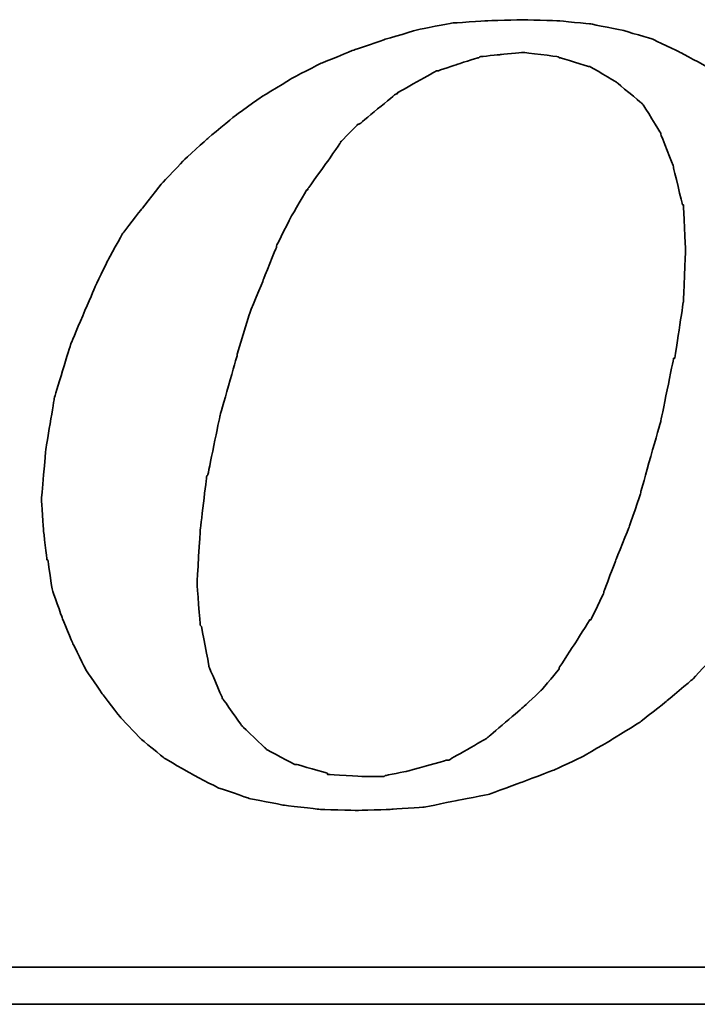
# Model space of a CAD drawing. Extents: x 903 to 1237, y 89 to 253.
# Tile 34 of 50: x 1136.91 to 1139.82, y 179.94 to 184.16. Entities that reach past the tile are written whole.
import ezdxf

# ---------------------------------------------------------------- set-up
doc = ezdxf.new("R2010")
doc.units = 0
doc.header["$MEASUREMENT"] = 0
doc.layers.add('DIM', color=4, linetype='CONTINUOUS')
doc.layers.add('layer 1', color=7, linetype='CONTINUOUS')

# ---------------------------------------------------------------- blocks, each defined once
blk = doc.blocks.new('TBI MOTION logo(完整正式版)')
at = {"layer": 'layer 1', "color": 22, "lineweight": 35}
for points, knots in [([(-11.34375, -6.98375), (-11.34375, -6.98375), (-10.91375, -7.43875), (-10.91375, -7.43875), (-10.91375, -7.43875), (-10.91375, -7.43875), (-10.38625, -7.87125), (-10.38625, -7.87125), (-10.38625, -7.87125), (-10.38625, -7.87125), (-9.81125, -8.20375), (-9.81125, -8.20375), (-9.81125, -8.20375), (-9.81125, -8.20375), (-9.21125, -8.51875), (-9.21125, -8.51875), (-9.21125, -8.51875), (-9.21125, -8.51875), (-8.51625, -8.75875), (-8.51625, -8.75875), (-8.51625, -8.75875), (-8.51625, -8.75875), (-7.77125, -8.90375), (-7.77125, -8.90375), (-7.77125, -8.90375), (-7.77125, -8.90375), (-6.97875, -8.99875), (-6.97875, -8.99875), (-6.97875, -8.99875), (-6.97875, -8.99875), (-6.14125, -9.02375), (-6.14125, -9.02375), (-6.14125, -9.02375), (-6.14125, -9.02375), (-5.37125, -8.99875), (-5.37125, -8.99875), (-5.37125, -8.99875), (-5.37125, -8.99875), (-4.65375, -8.94875), (-4.65375, -8.94875), (-4.65375, -8.94875), (-4.65375, -8.94875), (-3.93375, -8.80625), (-3.93375, -8.80625), (-3.93375, -8.80625), (-3.93375, -8.80625), (-3.21375, -8.66375), (-3.21375, -8.66375), (-3.21375, -8.66375), (-3.21375, -8.66375), (-2.49375, -8.39875), (-2.49375, -8.39875), (-2.49375, -8.39875), (-2.49375, -8.39875), (-1.79875, -8.13375), (-1.79875, -8.13375), (-1.79875, -8.13375), (-1.79875, -8.13375), (-1.17375, -7.84375), (-1.17375, -7.84375), (-1.17375, -7.84375), (-1.17375, -7.84375), (-0.52375, -7.46375), (-0.52375, -7.46375), (-0.52375, -7.46375), (-0.52375, -7.46375), (0.10124, -7.07875), (0.10124, -7.07875), (0.10124, -7.07875), (0.10124, -7.07875), (0.67625, -6.62375), (0.67625, -6.62375), (0.67625, -6.62375), (0.67625, -6.62375), (1.24874, -6.14375), (1.24874, -6.14375), (1.24874, -6.14375), (1.24874, -6.14375), (1.72874, -5.64125), (1.72874, -5.64125), (1.72874, -5.64125), (1.72874, -5.64125), (2.18624, -5.06375), (2.18624, -5.06375), (2.18624, -5.06375), (2.18624, -5.06375), (2.61625, -4.48874), (2.61625, -4.48874), (2.61625, -4.48874), (2.61625, -4.48874), (3.00125, -3.83874), (3.00125, -3.83874), (3.00125, -3.83874), (3.00125, -3.83874), (3.36124, -3.21374), (3.36124, -3.21374), (3.36124, -3.21374), (3.36124, -3.21374), (3.84374, -1.99125), (3.84374, -1.99125), (3.84374, -1.99125), (3.84374, -1.99125), (4.22625, -0.81875), (4.22625, -0.81875), (4.22625, -0.81875), (4.22625, -0.81875), (4.39125, 0.45624), (4.39125, 0.45624), (4.39125, 0.45624), (4.39125, 0.45624), (4.48874, 1.70124), (4.48874, 1.70124), (4.48874, 1.70124), (4.48874, 1.70124), (4.43874, 2.44625), (4.43874, 2.44625), (4.43874, 2.44625), (4.43874, 2.44625), (4.36874, 3.14125), (4.36874, 3.14125), (4.36874, 3.14125), (4.36874, 3.14125), (4.25125, 3.81125), (4.25125, 3.81125), (4.25125, 3.81125), (4.25125, 3.81125), (4.03124, 4.41125), (4.03124, 4.41125), (4.03124, 4.41125), (4.03124, 4.41125), (3.74374, 5.01125), (3.74374, 5.01125), (3.74374, 5.01125), (3.74374, 5.01125), (3.43124, 5.58875), (3.43124, 5.58875), (3.43124, 5.58875), (3.43124, 5.58875), (3.02625, 6.09125), (3.02625, 6.09125), (3.02625, 6.09125), (3.02625, 6.09125), (2.59374, 6.54875), (2.59374, 6.54875), (2.59374, 6.54875), (2.59374, 6.54875), (2.09124, 6.98125), (2.09124, 6.98125), (2.09124, 6.98125), (2.09124, 6.98125), (1.56124, 7.36625), (1.56124, 7.36625), (1.56124, 7.36625), (1.56124, 7.36625), (0.98624, 7.67625), (0.98624, 7.67625), (0.98624, 7.67625), (0.98624, 7.67625), (0.38624, 7.96375), (0.38624, 7.96375), (0.38624, 7.96375), (0.38624, 7.96375), (-0.25875, 8.15625), (-0.25875, 8.15625), (-0.25875, 8.15625), (-0.25875, 8.15625), (-0.98125, 8.30125), (-0.98125, 8.30125), (-0.98125, 8.30125), (-0.98125, 8.30125), (-1.70124, 8.37125), (-1.70124, 8.37125), (-1.70124, 8.37125), (-1.70124, 8.37125), (-2.49375, 8.39624), (-2.49375, 8.39624), (-2.49375, 8.39624), (-2.49375, 8.39624), (-3.28625, 8.37125), (-3.28625, 8.37125), (-3.28625, 8.37125), (-3.28625, 8.37125), (-4.05125, 8.32125), (-4.05125, 8.32125), (-4.05125, 8.32125), (-4.05125, 8.32125), (-4.77375, 8.18125), (-4.77375, 8.18125), (-4.77375, 8.18125), (-4.77375, 8.18125), (-5.51625, 7.96375), (-5.51625, 7.96375), (-5.51625, 7.96375), (-5.51625, 7.96375), (-6.21125, 7.72625), (-6.21125, 7.72625), (-6.21125, 7.72625), (-6.21125, 7.72625), (-6.92875, 7.43625), (-6.92875, 7.43625), (-6.92875, 7.43625), (-6.92875, 7.43625), (-7.57875, 7.10125), (-7.57875, 7.10125), (-7.57875, 7.10125), (-7.57875, 7.10125), (-8.24875, 6.69125), (-8.24875, 6.69125), (-8.24875, 6.69125), (-8.24875, 6.69125), (-8.84875, 6.26125), (-8.84875, 6.26125), (-8.84875, 6.26125), (-8.84875, 6.26125), (-9.42625, 5.78125), (-9.42625, 5.78125), (-9.42625, 5.78125), (-9.42625, 5.78125), (-9.95375, 5.30125), (-9.95375, 5.30125), (-9.95375, 5.30125), (-9.95375, 5.30125), (-10.43375, 4.79624), (-10.43375, 4.79624), (-10.43375, 4.79624), (-10.43375, 4.79624), (-10.88875, 4.22125), (-10.88875, 4.22125), (-10.88875, 4.22125), (-10.88875, 4.22125), (-11.29875, 3.69375), (-11.29875, 3.69375), (-11.29875, 3.69375), (-11.29875, 3.69375), (-11.63375, 3.09125), (-11.63375, 3.09125), (-11.63375, 3.09125), (-11.63375, 3.09125), (-11.91875, 2.49625), (-11.91875, 2.49625), (-11.91875, 2.49625), (-11.91875, 2.49625), (-12.44875, 1.24625), (-12.44875, 1.24625), (-12.44875, 1.24625), (-12.44875, 1.24625), (-12.80875, 0.06874), (-12.80875, 0.06874), (-12.80875, 0.06874), (-12.80875, 0.06874), (-12.99875, -1.07875), (-12.99875, -1.07875), (-12.99875, -1.07875), (-12.99875, -1.07875), (-13.09375, -2.18375), (-13.09375, -2.18375), (-13.09375, -2.18375), (-13.09375, -2.18375), (-13.04875, -2.85375), (-13.04875, -2.85375), (-13.04875, -2.85375), (-13.04875, -2.85375), (-12.97375, -3.50375), (-12.97375, -3.50375), (-12.97375, -3.50375), (-12.97375, -3.50375), (-12.95375, -3.50375), (-12.95375, -3.50375), (-12.95375, -3.50375), (-12.95375, -3.50375), (-12.85375, -4.17375), (-12.85375, -4.17375), (-12.85375, -4.17375), (-12.85375, -4.17375), (-12.63875, -4.77624), (-12.63875, -4.77624), (-12.63875, -4.77624), (-12.63875, -4.77624), (-12.39875, -5.35125), (-12.39875, -5.35125), (-12.39875, -5.35125), (-12.39875, -5.35125), (-12.11375, -5.92875), (-12.11375, -5.92875), (-12.11375, -5.92875), (-12.11375, -5.92875), (-11.75375, -6.45375), (-11.75375, -6.45375), (-11.75375, -6.45375), (-11.75375, -6.45375), (-11.34375, -6.98375), (-11.34375, -6.98375)], [0, 0, 0, 0, 0.01369863, 0.01369863, 0.01369863, 0.01369864, 0.02739726, 0.02739726, 0.02739726, 0.02739727, 0.04109589, 0.04109589, 0.04109589, 0.0410959, 0.05479452, 0.05479452, 0.05479452, 0.05479453, 0.06849315, 0.06849315, 0.06849315, 0.06849316, 0.08219178, 0.08219178, 0.08219178, 0.08219179, 0.09589041, 0.09589041, 0.09589041, 0.09589042, 0.10958904, 0.10958904, 0.10958904, 0.10958905, 0.12328767, 0.12328767, 0.12328767, 0.12328768, 0.1369863, 0.1369863, 0.1369863, 0.13698631, 0.15068493, 0.15068493, 0.15068493, 0.15068494, 0.16438356, 0.16438356, 0.16438356, 0.16438357, 0.17808219, 0.17808219, 0.17808219, 0.1780822, 0.19178082, 0.19178082, 0.19178082, 0.19178083, 0.20547945, 0.20547945, 0.20547945, 0.20547946, 0.21917808, 0.21917808, 0.21917808, 0.21917809, 0.23287671, 0.23287671, 0.23287671, 0.23287672, 0.24657534, 0.24657534, 0.24657534, 0.24657535, 0.26027397, 0.26027397, 0.26027397, 0.26027398, 0.2739726, 0.2739726, 0.2739726, 0.27397261, 0.28767123, 0.28767123, 0.28767123, 0.28767124, 0.30136986, 0.30136986, 0.30136986, 0.30136987, 0.31506849, 0.31506849, 0.31506849, 0.3150685, 0.32876712, 0.32876712, 0.32876712, 0.32876713, 0.34246575, 0.34246575, 0.34246575, 0.34246576, 0.35616438, 0.35616438, 0.35616438, 0.35616439, 0.36986301, 0.36986301, 0.36986301, 0.36986302, 0.38356164, 0.38356164, 0.38356164, 0.38356165, 0.39726027, 0.39726027, 0.39726027, 0.39726028, 0.4109589, 0.4109589, 0.4109589, 0.41095891, 0.42465753, 0.42465753, 0.42465753, 0.42465754, 0.43835616, 0.43835616, 0.43835616, 0.43835617, 0.45205479, 0.45205479, 0.45205479, 0.4520548, 0.46575342, 0.46575342, 0.46575342, 0.46575343, 0.47945205, 0.47945205, 0.47945205, 0.47945206, 0.49315068, 0.49315068, 0.49315068, 0.49315069, 0.50684932, 0.50684932, 0.50684932, 0.50684933, 0.52054795, 0.52054795, 0.52054795, 0.52054796, 0.53424658, 0.53424658, 0.53424658, 0.53424659, 0.54794521, 0.54794521, 0.54794521, 0.54794522, 0.56164384, 0.56164384, 0.56164384, 0.56164385, 0.57534247, 0.57534247, 0.57534247, 0.57534248, 0.5890411, 0.5890411, 0.5890411, 0.58904111, 0.60273973, 0.60273973, 0.60273973, 0.60273974, 0.61643836, 0.61643836, 0.61643836, 0.61643837, 0.63013699, 0.63013699, 0.63013699, 0.630137, 0.64383562, 0.64383562, 0.64383562, 0.64383563, 0.65753425, 0.65753425, 0.65753425, 0.65753426, 0.67123288, 0.67123288, 0.67123288, 0.67123289, 0.68493151, 0.68493151, 0.68493151, 0.68493152, 0.69863014, 0.69863014, 0.69863014, 0.69863015, 0.71232877, 0.71232877, 0.71232877, 0.71232878, 0.7260274, 0.7260274, 0.7260274, 0.72602741, 0.73972603, 0.73972603, 0.73972603, 0.73972604, 0.75342466, 0.75342466, 0.75342466, 0.75342467, 0.76712329, 0.76712329, 0.76712329, 0.7671233, 0.78082192, 0.78082192, 0.78082192, 0.78082193, 0.79452055, 0.79452055, 0.79452055, 0.79452056, 0.80821918, 0.80821918, 0.80821918, 0.80821919, 0.82191781, 0.82191781, 0.82191781, 0.82191782, 0.83561644, 0.83561644, 0.83561644, 0.83561645, 0.84931507, 0.84931507, 0.84931507, 0.84931508, 0.8630137, 0.8630137, 0.8630137, 0.86301371, 0.87671233, 0.87671233, 0.87671233, 0.87671234, 0.89041096, 0.89041096, 0.89041096, 0.89041097, 0.90410959, 0.90410959, 0.90410959, 0.9041096, 0.91780822, 0.91780822, 0.91780822, 0.91780823, 0.93150685, 0.93150685, 0.93150685, 0.93150686, 0.94520548, 0.94520548, 0.94520548, 0.94520549, 0.95890411, 0.95890411, 0.95890411, 0.95890412, 0.97260274, 0.97260274, 0.97260274, 0.97260275, 0.98630137, 0.98630137, 0.98630137, 0.98630138, 1, 1, 1, 1]), ([(-8.77875, 1.03124), (-8.77875, 1.03124), (-8.51625, 1.89625), (-8.51625, 1.89625), (-8.51625, 1.89625), (-8.51625, 1.89625), (-8.20375, 2.66375), (-8.20375, 2.66375), (-8.20375, 2.66375), (-8.20375, 2.66375), (-7.91625, 3.38125), (-7.91625, 3.38125), (-7.91625, 3.38125), (-7.91625, 3.38125), (-7.91625, 3.40624), (-7.91625, 3.40624), (-7.91625, 3.40624), (-7.91625, 3.40624), (-7.57875, 4.07624), (-7.57875, 4.07624), (-7.57875, 4.07624), (-7.57875, 4.07624), (-7.24375, 4.65125), (-7.24375, 4.65125), (-7.24375, 4.65125), (-7.24375, 4.65125), (-7.21875, 4.65125), (-7.21875, 4.65125), (-7.21875, 4.65125), (-7.21875, 4.65125), (-7.21875, 4.67624), (-7.21875, 4.67624), (-7.21875, 4.67624), (-7.21875, 4.67624), (-6.83625, 5.20375), (-6.83625, 5.20375), (-6.83625, 5.20375), (-6.83625, 5.20375), (-6.49875, 5.68625), (-6.49875, 5.68625), (-6.49875, 5.68625), (-6.49875, 5.68625), (-6.49875, 5.70625), (-6.49875, 5.70625), (-6.49875, 5.70625), (-6.49875, 5.70625), (-6.11625, 6.09125), (-6.11625, 6.09125), (-6.11625, 6.09125), (-6.11625, 6.09125), (-6.09125, 6.09125), (-6.09125, 6.09125), (-6.09125, 6.09125), (-6.09125, 6.09125), (-5.27375, 6.76625), (-5.27375, 6.76625), (-5.27375, 6.76625), (-5.27375, 6.76625), (-5.24875, 6.76625), (-5.24875, 6.76625), (-5.24875, 6.76625), (-5.24875, 6.76625), (-5.24875, 6.78625), (-5.24875, 6.78625), (-5.24875, 6.78625), (-5.24875, 6.78625), (-4.38875, 7.26624), (-4.38875, 7.26624), (-4.38875, 7.26624), (-4.38875, 7.26624), (-4.36125, 7.26624), (-4.36125, 7.26624), (-4.36125, 7.26624), (-4.36125, 7.26624), (-3.93375, 7.41125), (-3.93375, 7.41125), (-3.93375, 7.41125), (-3.93375, 7.41125), (-3.47375, 7.55625), (-3.47375, 7.55625), (-3.47375, 7.55625), (-3.47375, 7.55625), (-3.45375, 7.55625), (-3.45375, 7.55625), (-3.45375, 7.55625), (-3.45375, 7.55625), (-3.42875, 7.58124), (-3.42875, 7.58124), (-3.42875, 7.58124), (-3.42875, 7.58124), (-2.97375, 7.62625), (-2.97375, 7.62625), (-2.97375, 7.62625), (-2.97375, 7.62625), (-2.49375, 7.67625), (-2.49375, 7.67625), (-2.49375, 7.67625), (-2.49375, 7.67625), (-2.46875, 7.67625), (-2.46875, 7.67625), (-2.46875, 7.67625), (-2.46875, 7.67625), (-1.70124, 7.58124), (-1.70124, 7.58124), (-1.70124, 7.58124), (-1.70124, 7.58124), (-1.67875, 7.55625), (-1.67875, 7.55625), (-1.67875, 7.55625), (-1.67875, 7.55625), (-1.65375, 7.55625), (-1.65375, 7.55625), (-1.65375, 7.55625), (-1.65375, 7.55625), (-1.03125, 7.36625), (-1.03125, 7.36625), (-1.03125, 7.36625), (-1.03125, 7.36625), (-1.00625, 7.36625), (-1.00625, 7.36625), (-1.00625, 7.36625), (-1.00625, 7.36625), (-0.43124, 7.02624), (-0.43124, 7.02624), (-0.43124, 7.02624), (-0.43124, 7.02624), (-0.40625, 7.00624), (-0.40625, 7.00624), (-0.40625, 7.00624), (-0.40625, 7.00624), (0.12124, 6.57124), (0.12124, 6.57124), (0.12124, 6.57124), (0.12124, 6.57124), (0.14624, 6.54875), (0.14624, 6.54875), (0.14624, 6.54875), (0.14624, 6.54875), (0.17124, 6.52375), (0.17124, 6.52375), (0.17124, 6.52375), (0.17124, 6.52375), (0.55625, 5.89875), (0.55625, 5.89875), (0.55625, 5.89875), (0.55625, 5.89875), (0.55625, 5.87625), (0.55625, 5.87625), (0.55625, 5.87625), (0.55625, 5.87625), (0.84124, 5.15625), (0.84124, 5.15625), (0.84124, 5.15625), (0.84124, 5.15625), (0.84124, 5.13125), (0.84124, 5.13125), (0.84124, 5.13125), (0.84124, 5.13125), (1.03624, 4.31875), (1.03624, 4.31875), (1.03624, 4.31875), (1.03624, 4.31875), (1.05624, 4.31875), (1.05624, 4.31875), (1.05624, 4.31875), (1.05624, 4.31875), (1.05624, 4.29125), (1.05624, 4.29125), (1.05624, 4.29125), (1.05624, 4.29125), (1.10625, 3.33125), (1.10625, 3.33125), (1.10625, 3.33125), (1.10625, 3.33125), (1.10625, 3.30875), (1.10625, 3.30875), (1.10625, 3.30875), (1.10625, 3.30875), (1.05624, 2.20624), (1.05624, 2.20624), (1.05624, 2.20624), (1.05624, 2.20624), (1.05624, 2.18124), (1.05624, 2.18124), (1.05624, 2.18124), (1.05624, 2.18124), (0.86624, 0.93624), (0.86624, 0.93624), (0.86624, 0.93624), (0.86624, 0.93624), (0.84124, 0.93624), (0.84124, 0.93624), (0.84124, 0.93624), (0.84124, 0.93624), (0.55625, -0.45874), (0.55625, -0.45874), (0.55625, -0.45874), (0.55625, -0.45874), (0.12124, -1.99125), (0.12124, -1.99125), (0.12124, -1.99125), (0.12124, -1.99125), (0.12124, -2.01874), (0.12124, -2.01874), (0.12124, -2.01874), (0.12124, -2.01874), (-0.13874, -2.78375), (-0.13874, -2.78375), (-0.13874, -2.78375), (-0.13874, -2.78375), (-0.43124, -3.50375), (-0.43124, -3.50375), (-0.43124, -3.50375), (-0.43124, -3.50375), (-0.69375, -4.19875), (-0.69375, -4.19875), (-0.69375, -4.19875), (-0.69375, -4.19875), (-0.69375, -4.22375), (-0.69375, -4.22375), (-0.69375, -4.22375), (-0.69375, -4.22375), (-0.98125, -4.82374), (-0.98125, -4.82374), (-0.98125, -4.82374), (-0.98125, -4.82374), (-1.00625, -4.82374), (-1.00625, -4.82374), (-1.00625, -4.82374), (-1.00625, -4.82374), (-1.33875, -5.35125), (-1.33875, -5.35125), (-1.33875, -5.35125), (-1.33875, -5.35125), (-1.67875, -5.87875), (-1.67875, -5.87875), (-1.67875, -5.87875), (-1.67875, -5.87875), (-1.67875, -5.90375), (-1.67875, -5.90375), (-1.67875, -5.90375), (-1.67875, -5.90375), (-2.05875, -6.35875), (-2.05875, -6.35875), (-2.05875, -6.35875), (-2.05875, -6.35875), (-2.08375, -6.38375), (-2.08375, -6.38375), (-2.08375, -6.38375), (-2.08375, -6.38375), (-2.46875, -6.74375), (-2.46875, -6.74375), (-2.46875, -6.74375), (-2.46875, -6.74375), (-3.25875, -7.41625), (-3.25875, -7.41625), (-3.25875, -7.41625), (-3.25875, -7.41625), (-3.28625, -7.43875), (-3.28625, -7.43875), (-3.28625, -7.43875), (-3.28625, -7.43875), (-4.12375, -7.91875), (-4.12375, -7.91875), (-4.12375, -7.91875), (-4.12375, -7.91875), (-4.14875, -7.91875), (-4.14875, -7.91875), (-4.14875, -7.91875), (-4.14875, -7.91875), (-4.17125, -7.91875), (-4.17125, -7.91875), (-4.17125, -7.91875), (-4.17125, -7.91875), (-5.03375, -8.15875), (-5.03375, -8.15875), (-5.03375, -8.15875), (-5.03375, -8.15875), (-5.51625, -8.25625), (-5.51625, -8.25625), (-5.51625, -8.25625), (-5.51625, -8.25625), (-5.54125, -8.27875), (-5.54125, -8.27875), (-5.54125, -8.27875), (-5.54125, -8.27875), (-5.56375, -8.27875), (-5.56375, -8.27875), (-5.56375, -8.27875), (-5.56375, -8.27875), (-5.99625, -8.27875), (-5.99625, -8.27875), (-5.99625, -8.27875), (-5.99625, -8.27875), (-6.76375, -8.23125), (-6.76375, -8.23125), (-6.76375, -8.23125), (-6.76375, -8.23125), (-6.78875, -8.23125), (-6.78875, -8.23125), (-6.78875, -8.23125), (-6.78875, -8.23125), (-6.78875, -8.20375), (-6.78875, -8.20375), (-6.78875, -8.20375), (-6.78875, -8.20375), (-7.45875, -8.01375), (-7.45875, -8.01375), (-7.45875, -8.01375), (-7.45875, -8.01375), (-7.48375, -8.01375), (-7.48375, -8.01375), (-7.48375, -8.01375), (-7.48375, -8.01375), (-7.50875, -8.01375), (-7.50875, -8.01375), (-7.50875, -8.01375), (-7.50875, -8.01375), (-8.13125, -7.67875), (-8.13125, -7.67875), (-8.13125, -7.67875), (-8.13125, -7.67875), (-8.15625, -7.65375), (-8.15625, -7.65375), (-8.15625, -7.65375), (-8.15625, -7.65375), (-8.65875, -7.17375), (-8.65875, -7.17375), (-8.65875, -7.17375), (-8.65875, -7.17375), (-8.68375, -7.14875), (-8.68375, -7.14875), (-8.68375, -7.14875), (-8.68375, -7.14875), (-9.08875, -6.57375), (-9.08875, -6.57375), (-9.08875, -6.57375), (-9.08875, -6.57375), (-9.11375, -6.54875), (-9.11375, -6.54875), (-9.11375, -6.54875), (-9.11375, -6.54875), (-9.11375, -6.52875), (-9.11375, -6.52875), (-9.11375, -6.52875), (-9.11375, -6.52875), (-9.40375, -5.85375), (-9.40375, -5.85375), (-9.40375, -5.85375), (-9.40375, -5.85375), (-9.40375, -5.82875), (-9.40375, -5.82875), (-9.40375, -5.82875), (-9.40375, -5.82875), (-9.56875, -4.96875), (-9.56875, -4.96875), (-9.56875, -4.96875), (-9.56875, -4.96875), (-9.59375, -4.94375), (-9.59375, -4.94375), (-9.59375, -4.94375), (-9.59375, -4.94375), (-9.66375, -4.03375), (-9.66375, -4.03375), (-9.66375, -4.03375), (-9.66375, -4.03375), (-9.66375, -4.00875), (-9.66375, -4.00875), (-9.66375, -4.00875), (-9.66375, -4.00875), (-9.59375, -2.85375), (-9.59375, -2.85375), (-9.59375, -2.85375), (-9.59375, -2.85375), (-9.45125, -1.65875), (-9.45125, -1.65875), (-9.45125, -1.65875), (-9.45125, -1.65875), (-9.42625, -1.63375), (-9.42625, -1.63375), (-9.42625, -1.63375), (-9.42625, -1.63375), (-9.16125, -0.33875), (-9.16125, -0.33875), (-9.16125, -0.33875), (-9.16125, -0.33875), (-8.77875, 1.00624), (-8.77875, 1.00624), (-8.77875, 1.00624), (-8.77875, 1.00624), (-8.77875, 1.03124), (-8.77875, 1.03124)], [0, 0, 0, 0, 0.01020408, 0.01020408, 0.01020408, 0.01020409, 0.02040816, 0.02040816, 0.02040816, 0.02040817, 0.03061224, 0.03061224, 0.03061224, 0.03061225, 0.04081633, 0.04081633, 0.04081633, 0.04081634, 0.05102041, 0.05102041, 0.05102041, 0.05102042, 0.06122449, 0.06122449, 0.06122449, 0.0612245, 0.07142857, 0.07142857, 0.07142857, 0.07142858, 0.08163265, 0.08163265, 0.08163265, 0.08163266, 0.09183673, 0.09183673, 0.09183673, 0.09183674, 0.10204082, 0.10204082, 0.10204082, 0.10204083, 0.1122449, 0.1122449, 0.1122449, 0.11224491, 0.12244898, 0.12244898, 0.12244898, 0.12244899, 0.13265306, 0.13265306, 0.13265306, 0.13265307, 0.14285714, 0.14285714, 0.14285714, 0.14285715, 0.15306122, 0.15306122, 0.15306122, 0.15306123, 0.16326531, 0.16326531, 0.16326531, 0.16326532, 0.17346939, 0.17346939, 0.17346939, 0.1734694, 0.18367347, 0.18367347, 0.18367347, 0.18367348, 0.19387755, 0.19387755, 0.19387755, 0.19387756, 0.20408163, 0.20408163, 0.20408163, 0.20408164, 0.21428571, 0.21428571, 0.21428571, 0.21428572, 0.2244898, 0.2244898, 0.2244898, 0.22448981, 0.23469388, 0.23469388, 0.23469388, 0.23469389, 0.24489796, 0.24489796, 0.24489796, 0.24489797, 0.25510204, 0.25510204, 0.25510204, 0.25510205, 0.26530612, 0.26530612, 0.26530612, 0.26530613, 0.2755102, 0.2755102, 0.2755102, 0.27551021, 0.28571429, 0.28571429, 0.28571429, 0.2857143, 0.29591837, 0.29591837, 0.29591837, 0.29591838, 0.30612245, 0.30612245, 0.30612245, 0.30612246, 0.31632653, 0.31632653, 0.31632653, 0.31632654, 0.32653061, 0.32653061, 0.32653061, 0.32653062, 0.33673469, 0.33673469, 0.33673469, 0.3367347, 0.34693878, 0.34693878, 0.34693878, 0.34693879, 0.35714286, 0.35714286, 0.35714286, 0.35714287, 0.36734694, 0.36734694, 0.36734694, 0.36734695, 0.37755102, 0.37755102, 0.37755102, 0.37755103, 0.3877551, 0.3877551, 0.3877551, 0.38775511, 0.39795918, 0.39795918, 0.39795918, 0.39795919, 0.40816327, 0.40816327, 0.40816327, 0.40816328, 0.41836735, 0.41836735, 0.41836735, 0.41836736, 0.42857143, 0.42857143, 0.42857143, 0.42857144, 0.43877551, 0.43877551, 0.43877551, 0.43877552, 0.44897959, 0.44897959, 0.44897959, 0.4489796, 0.45918367, 0.45918367, 0.45918367, 0.45918368, 0.46938776, 0.46938776, 0.46938776, 0.46938777, 0.47959184, 0.47959184, 0.47959184, 0.47959185, 0.48979592, 0.48979592, 0.48979592, 0.48979593, 0.5, 0.5, 0.5, 0.50000001, 0.51020408, 0.51020408, 0.51020408, 0.51020409, 0.52040816, 0.52040816, 0.52040816, 0.52040817, 0.53061224, 0.53061224, 0.53061224, 0.53061225, 0.54081633, 0.54081633, 0.54081633, 0.54081634, 0.55102041, 0.55102041, 0.55102041, 0.55102042, 0.56122449, 0.56122449, 0.56122449, 0.5612245, 0.57142857, 0.57142857, 0.57142857, 0.57142858, 0.58163265, 0.58163265, 0.58163265, 0.58163266, 0.59183673, 0.59183673, 0.59183673, 0.59183674, 0.60204082, 0.60204082, 0.60204082, 0.60204083, 0.6122449, 0.6122449, 0.6122449, 0.61224491, 0.62244898, 0.62244898, 0.62244898, 0.62244899, 0.63265306, 0.63265306, 0.63265306, 0.63265307, 0.64285714, 0.64285714, 0.64285714, 0.64285715, 0.65306122, 0.65306122, 0.65306122, 0.65306123, 0.66326531, 0.66326531, 0.66326531, 0.66326532, 0.67346939, 0.67346939, 0.67346939, 0.6734694, 0.68367347, 0.68367347, 0.68367347, 0.68367348, 0.69387755, 0.69387755, 0.69387755, 0.69387756, 0.70408163, 0.70408163, 0.70408163, 0.70408164, 0.71428571, 0.71428571, 0.71428571, 0.71428572, 0.7244898, 0.7244898, 0.7244898, 0.72448981, 0.73469388, 0.73469388, 0.73469388, 0.73469389, 0.74489796, 0.74489796, 0.74489796, 0.74489797, 0.75510204, 0.75510204, 0.75510204, 0.75510205, 0.76530612, 0.76530612, 0.76530612, 0.76530613, 0.7755102, 0.7755102, 0.7755102, 0.77551021, 0.78571429, 0.78571429, 0.78571429, 0.7857143, 0.79591837, 0.79591837, 0.79591837, 0.79591838, 0.80612245, 0.80612245, 0.80612245, 0.80612246, 0.81632653, 0.81632653, 0.81632653, 0.81632654, 0.82653061, 0.82653061, 0.82653061, 0.82653062, 0.83673469, 0.83673469, 0.83673469, 0.8367347, 0.84693878, 0.84693878, 0.84693878, 0.84693879, 0.85714286, 0.85714286, 0.85714286, 0.85714287, 0.86734694, 0.86734694, 0.86734694, 0.86734695, 0.87755102, 0.87755102, 0.87755102, 0.87755103, 0.8877551, 0.8877551, 0.8877551, 0.88775511, 0.89795918, 0.89795918, 0.89795918, 0.89795919, 0.90816327, 0.90816327, 0.90816327, 0.90816328, 0.91836735, 0.91836735, 0.91836735, 0.91836736, 0.92857143, 0.92857143, 0.92857143, 0.92857144, 0.93877551, 0.93877551, 0.93877551, 0.93877552, 0.94897959, 0.94897959, 0.94897959, 0.9489796, 0.95918367, 0.95918367, 0.95918367, 0.95918368, 0.96938776, 0.96938776, 0.96938776, 0.96938777, 0.97959184, 0.97959184, 0.97959184, 0.97959185, 0.98979592, 0.98979592, 0.98979592, 0.98979593, 1, 1, 1, 1]), ([(75.90875, -9.47875), (75.90875, -9.47875), (75.90875, -12.28625), (75.90875, -12.28625), (75.90875, -12.28625), (75.90875, -12.28625), (75.90875, -12.47875), (75.90875, -12.47875), (75.90875, -12.47875), (75.90875, -12.47875), (75.71625, -12.47875), (75.71625, -12.47875), (75.71625, -12.47875), (75.71625, -12.47875), (-88.32875, -12.47875), (-88.32875, -12.47875), (-88.32875, -12.47875), (-88.32875, -12.47875), (-88.32875, -13.29375), (-88.32875, -13.29375), (-88.32875, -13.29375), (-88.32875, -13.29375), (82.89125, -13.29375), (82.89125, -13.29375), (82.89125, -13.29375), (82.89125, -13.29375), (75.90875, -9.47875), (75.90875, -9.47875)], [0, 0, 0, 0, 0.14285714, 0.14285714, 0.14285714, 0.14285715, 0.28571429, 0.28571429, 0.28571429, 0.2857143, 0.42857143, 0.42857143, 0.42857143, 0.42857144, 0.57142857, 0.57142857, 0.57142857, 0.57142858, 0.71428571, 0.71428571, 0.71428571, 0.71428572, 0.85714286, 0.85714286, 0.85714286, 0.85714287, 1, 1, 1, 1])]:
    blk.add_open_spline(points, degree=3, knots=knots, dxfattribs=at)

msp = doc.modelspace()

# ---------------------------------------------------------------- block references
at = {"layer": 'DIM', "xscale": 0.1943999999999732, "yscale": 0.1943999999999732, "zscale": 0.1943999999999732}
msp.add_blockref('TBI MOTION logo(完整正式版)', (1139.5513, 182.5256), dxfattribs=at)

doc.saveas('drawing.dxf')
